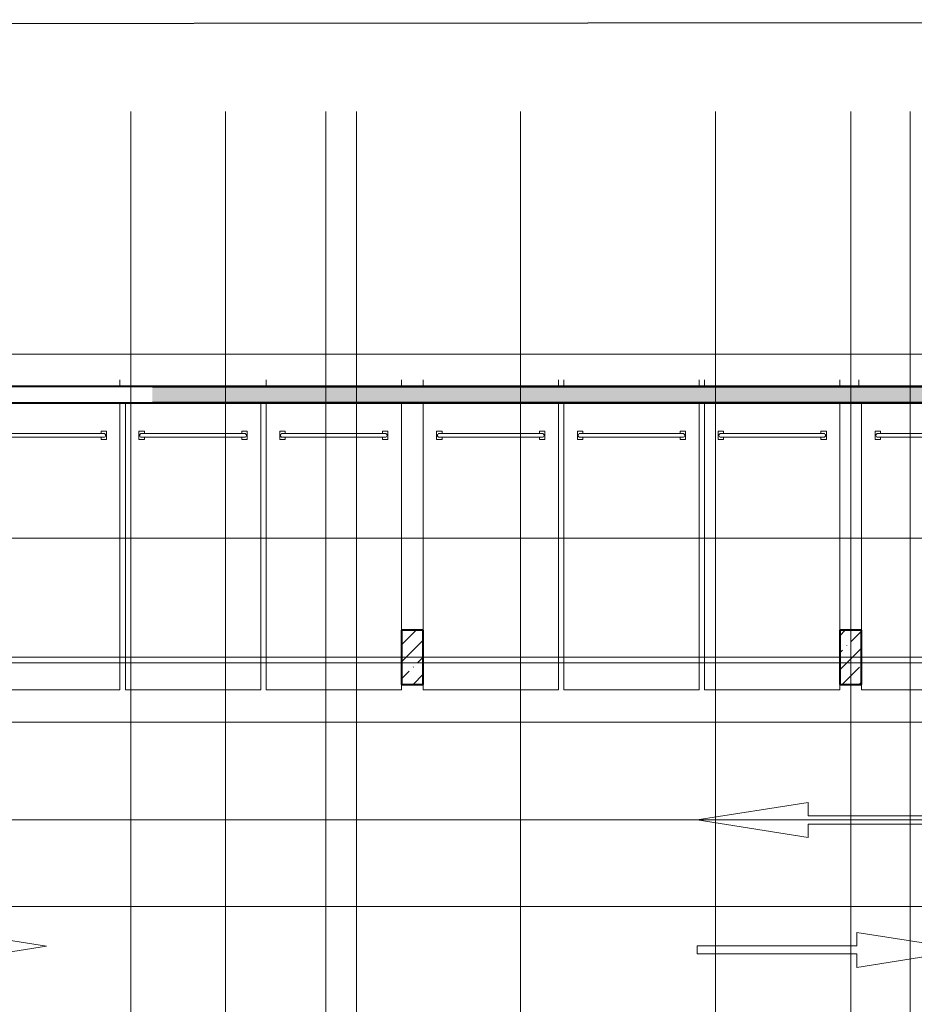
# Model space of a CAD drawing. Header units: millimetres. Extents: x -111 to 116289, y -9307 to 73893.
# Tile 86 of 128: x 40320 to 56848, y 55703 to 73893. Entities that reach past the tile are written whole.
import ezdxf

# ---------------------------------------------------------------- set-up
doc = ezdxf.new("R2010")
doc.units = ezdxf.units.MM
doc.linetypes.add('ADSK_Линия сетки', pattern=[25, 20, -2.5, 0, -2.5])
doc.linetypes.add('ADSK_Линия сетки_2_', pattern=[25, 20, -2.5, 0, -2.5])
doc.layers.add('UNPLOTTED', color=2, linetype='Continuous', plot=False)
for name, color, linetype, lineweight in [('Несущие колонны', 7, 'Continuous', 18), ('Оси', 7, 'Continuous', 9), ('Парковка', 7, 'Continuous', 18), ('Стены разрез', 7, 'Continuous', 40)]:
    doc.layers.add(name, color=color, linetype=linetype, lineweight=lineweight)

# ---------------------------------------------------------------- blocks, each defined once
blk = doc.blocks.new('199_Парковочные места 3 класса и МГН - Средний класс-5604846-Оборудование_B2_-11_400__На лист секция 5_-11_400')
at = {"layer": 'Парковка', "color": 253, "true_color": 0xaaaaaa}
for p, q in [((0, -5300), (0, -5175)), ((2500, -5175), (2500, -5300))]:
    blk.add_line(p, q, dxfattribs=at)
blk = doc.blocks.new('199_Парковочные места 3 класса и МГН - Малый класс-4755746-Оборудование_B2_-11_400__На лист секция 5_-11_400')
at = {"layer": 'Парковка', "color": 253, "true_color": 0xaaaaaa}
for p, q in [((0, -5300), (0, -5175)), ((2500, -5175), (2500, -5300))]:
    blk.add_line(p, q, dxfattribs=at)
blk = doc.blocks.new('199_Парковочные места 3 класса и МГН - Малый класс-V11-Оборудование_B2_-11_400__На лист секция 5_-11_400')
at = {"layer": 'Парковка', "color": 253, "true_color": 0xaaaaaa}
blk.add_line((2500, -5175), (2500, -5300), dxfattribs=at)
blk = doc.blocks.new('199_Парковочные места 3 класса и МГН - Средний класс-V12-Оборудование_B2_-11_400__На лист секция 5_-11_400')
at = {"layer": 'Парковка', "color": 253, "true_color": 0xaaaaaa}
for p, q in [((0, 5300), (0, 1100)), ((2500, 0), (2500, 5300)), ((250, 4775), (350, 4775)), ((250, 4625), (250, 4775)), ((300, 4735), (2200, 4735)), ((350, 4735), (350, 4775)), ((2150, 4735), (2150, 4775)), ((2150, 4775), (2250, 4775)), ((2250, 4625), (2250, 4775)), ((250, 4625), (350, 4625)), ((300, 4665), (2200, 4665)), ((350, 4625), (350, 4665)), ((2150, 4625), (2150, 4665)), ((2150, 4625), (2250, 4625)), ((0, 100), (0, 0)), ((0, 0), (2500, 0))]:
    blk.add_line(p, q, dxfattribs=at)
for centre, start, end in [((300, 4700), 90, 270), ((2200, 4700), 270, 90)]:
    blk.add_arc(centre, 35, start, end, dxfattribs=at)
blk = doc.blocks.new('199_Парковочные места 3 класса и МГН - Средний класс-5604842-Оборудование_B2_-11_400__На лист секция 5_-11_400')
at = {"layer": 'Парковка', "color": 253, "true_color": 0xaaaaaa}
for p, q in [((0, 5300), (0, 0)), ((2500, 1100), (2500, 5300)), ((250, 4775), (350, 4775)), ((250, 4625), (250, 4775)), ((300, 4735), (2200, 4735)), ((350, 4735), (350, 4775)), ((2150, 4735), (2150, 4775)), ((2150, 4775), (2250, 4775)), ((2250, 4625), (2250, 4775)), ((250, 4625), (350, 4625)), ((300, 4665), (2200, 4665)), ((350, 4625), (350, 4665)), ((2150, 4625), (2150, 4665)), ((2150, 4625), (2250, 4625)), ((0, 0), (2500, 0)), ((2500, 0), (2500, 100))]:
    blk.add_line(p, q, dxfattribs=at)
for centre, start, end in [((300, 4700), 90, 270), ((2200, 4700), 270, 90)]:
    blk.add_arc(centre, 35, start, end, dxfattribs=at)
blk = doc.blocks.new('199_Парковочные места 3 класса и МГН - Средний класс-V13-Оборудование_B2_-11_400__На лист секция 5_-11_400')
at = {"layer": 'Парковка', "color": 253, "true_color": 0xaaaaaa}
for p, q in [((0, 5300), (0, 0)), ((2500, 0), (2500, 5300)), ((250, 4775), (350, 4775)), ((250, 4625), (250, 4775)), ((300, 4735), (2200, 4735)), ((350, 4735), (350, 4775)), ((2150, 4735), (2150, 4775)), ((2150, 4775), (2250, 4775)), ((2250, 4625), (2250, 4775)), ((250, 4625), (350, 4625)), ((300, 4665), (2200, 4665)), ((350, 4625), (350, 4665)), ((2150, 4625), (2150, 4665)), ((2150, 4625), (2250, 4625)), ((0, 0), (2500, 0))]:
    blk.add_line(p, q, dxfattribs=at)
for centre, start, end in [((300, 4700), 90, 270), ((2200, 4700), 270, 90)]:
    blk.add_arc(centre, 35, start, end, dxfattribs=at)
blk = doc.blocks.new('199_Парковочные места 3 класса и МГН - Средний класс-V14-Оборудование_B2_-11_400__На лист секция 5_-11_400')
at = {"layer": 'Парковка', "color": 253, "true_color": 0xaaaaaa}
for p, q in [((0, 5300), (0, 1100)), ((2500, 0), (2500, 5300)), ((250, 4775), (350, 4775)), ((250, 4625), (250, 4775)), ((300, 4735), (2200, 4735)), ((350, 4735), (350, 4775)), ((2150, 4735), (2150, 4775)), ((2150, 4775), (2250, 4775)), ((2250, 4625), (2250, 4775)), ((250, 4625), (350, 4625)), ((300, 4665), (2200, 4665)), ((350, 4625), (350, 4665)), ((2150, 4625), (2150, 4665)), ((2150, 4625), (2250, 4625)), ((0, 100), (0, 0)), ((0, 0), (2500, 0))]:
    blk.add_line(p, q, dxfattribs=at)
for centre, start, end in [((300, 4700), 90, 270), ((2200, 4700), 270, 90)]:
    blk.add_arc(centre, 35, start, end, dxfattribs=at)
blk = doc.blocks.new('199_Паркинг_Дорожная разметка - Стрелка_Прямое_Движение-4798525-Оборудование_B2_-11_400__На лист секция 5_-11_400')
at = {"layer": 'Парковка', "color": 253, "true_color": 0xaaaaaa}
for p, q in [((0, 2504), (-324, 450)), ((324, 450), (0, 2504)), ((-324, 450), (-75, 450)), ((-75, 450), (-75, -2500)), ((75, -2500), (75, 450)), ((75, 450), (324, 450)), ((-75, -2500), (75, -2500))]:
    blk.add_line(p, q, dxfattribs=at)
blk = doc.blocks.new('135_SLK_GD_AR_rvt-1-Оборудование_B2_-11_400__На лист секция 5_-11_400')
at = {"layer": 'Стены разрез', "color": 253, "true_color": 0xaaaaaa}
for p, q in [((-13000660, -9264298), (-13039908, -9264298)), ((-13036810, -9264300), (-13001580, -9264300)), ((-13040285, -9264602), (-13000660, -9264602)), ((-13001580, -9264600), (-13036810, -9264600)), ((-13032210, -9268798), (-13032212, -9268798)), ((-13032212, -9268798), (-13032212, -9269802)), ((-13031808, -9268798), (-13032210, -9268798)), ((-13031808, -9268800), (-13031808, -9268798)), ((-13031808, -9269802), (-13031808, -9268800)), ((-13024110, -9268798), (-13024112, -9268798)), ((-13024112, -9268798), (-13024112, -9269802)), ((-13023708, -9268798), (-13024110, -9268798)), ((-13023708, -9268800), (-13023708, -9268798)), ((-13023708, -9269802), (-13023708, -9268800)), ((-13032212, -9269802), (-13032210, -9269802)), ((-13032210, -9269802), (-13031810, -9269802)), ((-13031810, -9269802), (-13031808, -9269802)), ((-13024112, -9269802), (-13024110, -9269802)), ((-13024110, -9269802), (-13023710, -9269802)), ((-13023710, -9269802), (-13023708, -9269802))]:
    blk.add_line(p, q, dxfattribs=at)
at = {"layer": 'Парковка', "color": 253, "lineweight": 18, "true_color": 0xaaaaaa}
for name, p in [('199_Парковочные места 3 класса и МГН - Малый класс-V11-Оборудование_B2_-11_400__На лист секция 5_-11_400', (-13039910, -9259000)), ('199_Парковочные места 3 класса и МГН - Малый класс-4755746-Оборудование_B2_-11_400__На лист секция 5_-11_400', (-13037210, -9259000)), ('199_Парковочные места 3 класса и МГН - Малый класс-4755746-Оборудование_B2_-11_400__На лист секция 5_-11_400', (-13034710, -9259000)), ('199_Парковочные места 3 класса и МГН - Средний класс-5604846-Оборудование_B2_-11_400__На лист секция 5_-11_400', (-13031810, -9259000)), ('199_Парковочные места 3 класса и МГН - Средний класс-5604846-Оборудование_B2_-11_400__На лист секция 5_-11_400', (-13029210, -9259000)), ('199_Парковочные места 3 класса и МГН - Средний класс-5604846-Оборудование_B2_-11_400__На лист секция 5_-11_400', (-13026610, -9259000)), ('199_Парковочные места 3 класса и МГН - Средний класс-5604846-Оборудование_B2_-11_400__На лист секция 5_-11_400', (-13023760, -9259000)), ('199_Парковочные места 3 класса и МГН - Средний класс-V14-Оборудование_B2_-11_400__На лист секция 5_-11_400', (-13039910, -9269900)), ('199_Парковочные места 3 класса и МГН - Средний класс-V13-Оборудование_B2_-11_400__На лист секция 5_-11_400', (-13037310, -9269900)), ('199_Парковочные места 3 класса и МГН - Средний класс-5604842-Оборудование_B2_-11_400__На лист секция 5_-11_400', (-13034710, -9269900)), ('199_Парковочные места 3 класса и МГН - Средний класс-V12-Оборудование_B2_-11_400__На лист секция 5_-11_400', (-13031810, -9269900)), ('199_Парковочные места 3 класса и МГН - Средний класс-V13-Оборудование_B2_-11_400__На лист секция 5_-11_400', (-13029210, -9269900)), ('199_Парковочные места 3 класса и МГН - Средний класс-5604842-Оборудование_B2_-11_400__На лист секция 5_-11_400', (-13026610, -9269900)), ('199_Парковочные места 3 класса и МГН - Средний класс-V12-Оборудование_B2_-11_400__На лист секция 5_-11_400', (-13023710, -9269900))]:
    blk.add_blockref(name, p, dxfattribs=at)
for p, rotation in [((-13024243, -9272305), 89.99999999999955), ((-13041269, -9274637), 269.9999999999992), ((-13024247, -9274705), 269.9999999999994)]:
    blk.add_blockref('199_Паркинг_Дорожная разметка - Стрелка_Прямое_Движение-4798525-Оборудование_B2_-11_400__На лист секция 5_-11_400', p, dxfattribs=dict(at, rotation=rotation))
blk = doc.blocks.new('Бетон-Прямоугольная-Колонна - CLM_Подземные этажи_В40-400х1000-V47-Оборудование_B2_-11_400__На лист секция 5_-11_400')
at = {"layer": 'Несущие колонны', "lineweight": 9, "true_color": 0xaaaaaa}
h = blk.add_hatch(dxfattribs=at)
h.set_pattern_fill('FP_10', color=253, style=0, pattern_type=2)
h.set_pattern_definition([(45, (13032009.66, 9269300.3), (-314.308964, 314.308964), []), (45, (13032323.97, 9269300.3), (-314.308964, 314.308964), [555.625, -111.125, 3.353, -107.772])])
h.paths.add_polyline_path([(200, -500), (200, 500), (-200, 500), (-200, -500), (70, -500)])
at = {"layer": 'Несущие колонны', "color": 253, "lineweight": 40, "true_color": 0xaaaaaa}
for p, q in [((200, 500), (-200, 500)), ((-200, 500), (-200, -500)), ((200, -500), (200, 500)), ((-200, -500), (200, -500))]:
    blk.add_line(p, q, dxfattribs=at)
blk = doc.blocks.new('Бетон-Прямоугольная-Колонна - CLM_Подземные этажи_В40-400х1000-V68-Оборудование_B2_-11_400__На лист секция 5_-11_400')
at = {"layer": 'Несущие колонны', "lineweight": 9, "true_color": 0xaaaaaa}
h = blk.add_hatch(dxfattribs=at)
h.set_pattern_fill('FP_33', color=253, style=0, pattern_type=2)
h.set_pattern_definition([(45, (13023909.66, 9269300.3), (-314.308964, 314.308964), []), (45, (13024223.97, 9269300.3), (-314.308964, 314.308964), [555.625, -111.125, 3.353, -107.772])])
h.paths.add_polyline_path([(200, -500), (200, 500), (-200, 500), (-200, -500), (-164, -500)])
at = {"layer": 'Несущие колонны', "color": 253, "lineweight": 40, "true_color": 0xaaaaaa}
for p, q in [((200, 500), (-200, 500)), ((-200, 500), (-200, -500)), ((200, -500), (200, 500)), ((-200, -500), (200, -500))]:
    blk.add_line(p, q, dxfattribs=at)
blk = doc.blocks.new('135_SLK_GD_KR_rvt-1-Оборудование_B2_-11_400__На лист секция 5_-11_400')
at = {"layer": 'Стены разрез', "lineweight": 9, "true_color": 0xaaaaaa}
h = blk.add_hatch(dxfattribs=at)
h.set_pattern_fill('FP_8', color=253, style=0, pattern_type=2)
h.set_pattern_definition([(45, (0, 0), (-314.308964, 314.308964), []), (45, (314.3, 0), (-314.308964, 314.308964), [555.625, -111.125, 3.353, -107.772])])
h.paths.add_polyline_path([(-12980611, -9264600), (-12980533, -9264300), (-12997060, -9264300), (-12997060, -9264600), (-12983169, -9264600)])
h.paths.add_polyline_path([(-13000660, -9264600), (-13000660, -9264300), (-13036810, -9264300), (-13036810, -9264600), (-13002048, -9264600)])
h.paths.add_polyline_path([(-13039910, -9264600), (-13039910, -9264300), (-13041000, -9264300), (-13041000, -9264600)])
h.paths.add_polyline_path([(-13041400, -9264600), (-13041400, -9264300), (-13041600, -9264300), (-13041600, -9264600)])
h.paths.add_polyline_path([(-13042000, -9264600), (-13042000, -9264300), (-13042200, -9264300), (-13042200, -9264600)])
h.paths.add_polyline_path([(-13042600, -9264600), (-13042600, -9264300), (-13044410, -9264300), (-13044410, -9264600), (-13042953, -9264600)])
h.paths.add_polyline_path([(-13045910, -9264600), (-13045910, -9264300), (-13046760, -9264300), (-13046760, -9264600)])
h.paths.add_polyline_path([(-13050360, -9264600), (-13050360, -9264300), (-13050760, -9264300), (-13050760, -9264600)])
h.paths.add_polyline_path([(-13050960, -9264600), (-13050960, -9264300), (-13051760, -9264300), (-13051760, -9264600)])
at = {"layer": 'Оси', "color": 254, "linetype": 'ADSK_Линия сетки_2_', "true_color": 0xe5e5e5}
for p, q in [((-13076977, -9269300), (-12975235, -9269300)), ((-13076977, -9272300), (-12975235, -9272300))]:
    blk.add_line(p, q, dxfattribs=at)
at = {"layer": 'Стены разрез', "color": 253, "true_color": 0xaaaaaa}
for p, q in [((-13000660, -9264300), (-13036810, -9264300)), ((-13036810, -9264600), (-13000660, -9264600))]:
    blk.add_line(p, q, dxfattribs=at)
at = {"layer": 'Несущие колонны', "color": 253, "lineweight": 18, "true_color": 0xaaaaaa}
for name, p in [('Бетон-Прямоугольная-Колонна - CLM_Подземные этажи_В40-400х1000-V47-Оборудование_B2_-11_400__На лист секция 5_-11_400', (-13032010, -9269300)), ('Бетон-Прямоугольная-Колонна - CLM_Подземные этажи_В40-400х1000-V68-Оборудование_B2_-11_400__На лист секция 5_-11_400', (-13023910, -9269300))]:
    blk.add_blockref(name, p, dxfattribs=at)
blk = doc.blocks.new('A$Cffbd38bb')
at = {"layer": 'Оси', "color": 253, "linetype": 'ADSK_Линия сетки', "true_color": 0xaaaaaa}
for p, q in [((40567, 800), (40567, 71114)), ((42317, 800), (42317, 71114)), ((44167, 800), (44167, 71114)), ((44737, 800), (44737, 71114)), ((47767, 800), (47767, 71114)), ((51367, 800), (51367, 71114)), ((53867, 800), (53867, 71114)), ((54967, 800), (54967, 71114)), ((106566, 66629), (800, 66629)), ((106566, 63229), (800, 63229)), ((106607, 60929), (800, 60929)), ((106567, 59829), (800, 59829)), ((106567, 56429), (800, 56429))]:
    blk.add_line(p, q, dxfattribs=at)
at = {"lineweight": 5}
for name in ['135_SLK_GD_KR_rvt-1-Оборудование_B2_-11_400__На лист секция 5_-11_400', '135_SLK_GD_AR_rvt-1-Оборудование_B2_-11_400__На лист секция 5_-11_400']:
    blk.add_blockref(name, (13077777, 9330330), dxfattribs=at)
blk = doc.blocks.new('*U182')
at = {"layer": 'UNPLOTTED'}
blk.add_lwpolyline([(0, 832), (0, 0), (-1164, 0), (-1164, 831)], close=True, dxfattribs=at)

msp = doc.modelspace()

# ---------------------------------------------------------------- block references
msp.add_blockref('A$Cffbd38bb', (1806, 1084))
at = {"layer": 'UNPLOTTED', "xscale": 100, "yscale": 100, "zscale": 100}
msp.add_blockref('*U182', (116289, -9307), dxfattribs=at)

doc.saveas('drawing.dxf')
